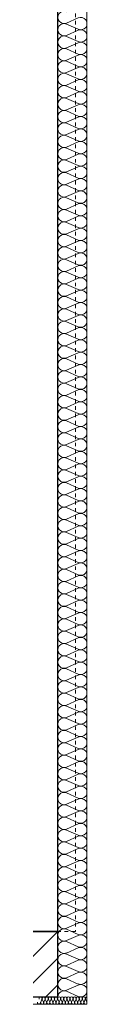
# Model space of a CAD drawing. Extents: x -220425 to -93252, y -20065 to 80294.
# Tile 56 of 103: x -163542 to -163219, y 29484 to 36253. Entities that reach past the tile are written whole.
import ezdxf

# ---------------------------------------------------------------- set-up
doc = ezdxf.new("R2010")
doc.units = 0
doc.header["$MEASUREMENT"] = 0
doc.linetypes.add('Hidden Line', pattern=[50, 25, -25])
doc.layers.add('Arch ocieplenie_Nr_Pióra__22', color=7, linetype='Continuous', lineweight=9, true_color=0x7f7f7f)
for name, color, linetype, lineweight in [('Arch wykończenie_Nr_Pióra__46', 5, 'Continuous', 13), ('Arch ściany nośne_Nr_Pióra__21', 7, 'Continuous', 9), ('Arch ściany nośne_Nr_Pióra__27', 7, 'Continuous', 30), ('INWENT.ŚCIANY_Nr_Pióra__1', 7, 'Continuous', 25), ('INWENT.ŚCIANY_Nr_Pióra__101', 8, 'Continuous', 13), ('PODKŁAD', 252, 'Continuous', 35)]:
    doc.layers.add(name, color=color, linetype=linetype, lineweight=lineweight)

# ---------------------------------------------------------------- blocks, each defined once
blk = doc.blocks.new('A$C68B8146D')
at = {"layer": 'Arch ocieplenie_Nr_Pióra__22', "color": 252, "linetype": 'Continuous'}
for p, q in [((33970.4, 6280.2), (33889.6, 6244.8)), ((33889.6, 6237.6), (33970.4, 6202.2)), ((33970.4, 6195), (33889.6, 6159.5)), ((33889.6, 6152.4), (33970.4, 6116.9)), ((33970.4, 6109.8), (33889.6, 6074.3)), ((33889.6, 6067.1), (33970.4, 6031.7)), ((33970.4, 6024.5), (33889.6, 5989.1)), ((33889.6, 5981.9), (33970.4, 5946.4)), ((33970.4, 5939.3), (33889.6, 5903.8)), ((33889.6, 5896.7), (33970.4, 5861.2)), ((33970.4, 5854), (33889.6, 5818.6)), ((33889.6, 5811.4), (33970.4, 5776)), ((33970.4, 5768.8), (33889.6, 5733.3)), ((33889.6, 5726.2), (33970.4, 5690.7)), ((33970.4, 5683.6), (33889.6, 5648.1)), ((33889.6, 5640.9), (33970.4, 5605.5)), ((33970.4, 5598.3), (33889.6, 5562.9)), ((33889.6, 5555.7), (33970.4, 5520.2)), ((33970.4, 5513.1), (33889.6, 5477.6)), ((33889.6, 5470.5), (33970.4, 5435)), ((33970.4, 5427.8), (33889.6, 5392.4)), ((33889.6, 5385.2), (33970.4, 5349.8)), ((33970.4, 5342.6), (33889.6, 5307.2)), ((33889.6, 5300), (33970.4, 5264.5)), ((33970.4, 5257.4), (33889.6, 5221.9)), ((33889.6, 5214.8), (33970.4, 5179.3)), ((33970.4, 5172.1), (33889.6, 5136.7)), ((33889.6, 5129.5), (33970.4, 5094.1)), ((33970.4, 5086.9), (33889.6, 5051.4)), ((33889.6, 5044.3), (33970.4, 5008.8)), ((33970.4, 5001.7), (33889.6, 4966.2)), ((33889.6, 4959), (33970.4, 4923.6)), ((33970.4, 4916.4), (33889.6, 4881)), ((33889.6, 4873.8), (33970.4, 4838.3)), ((33970.4, 4831.2), (33889.6, 4795.7)), ((33889.6, 4788.6), (33970.4, 4753.1)), ((33970.4, 4745.9), (33889.6, 4710.5)), ((33889.6, 4703.3), (33970.4, 4667.9)), ((33970.4, 4660.7), (33889.6, 4625.2)), ((33889.6, 4618.1), (33970.4, 4582.6)), ((33970.4, 4575.5), (33889.6, 4540)), ((33889.6, 4532.8), (33970.4, 4497.4)), ((33970.4, 4490.2), (33889.6, 4454.8)), ((33889.6, 4447.6), (33970.4, 4412.2)), ((33970.4, 4405), (33889.6, 4369.5)), ((33889.6, 4362.4), (33970.4, 4326.9)), ((33970.4, 4319.8), (33889.6, 4284.3)), ((33889.6, 4277.1), (33970.4, 4241.7)), ((33970.4, 4234.5), (33889.6, 4199.1)), ((33889.6, 4191.9), (33970.4, 4156.4)), ((33970.4, 4149.3), (33889.6, 4113.8)), ((33889.6, 4106.7), (33970.4, 4071.2)), ((33970.4, 4064), (33889.6, 4028.6)), ((33889.6, 4021.4), (33970.4, 3986)), ((33970.4, 3978.8), (33889.6, 3943.3)), ((33889.6, 3936.2), (33970.4, 3900.7)), ((33970.4, 3893.6), (33889.6, 3858.1)), ((33889.6, 3850.9), (33970.4, 3815.5)), ((33970.4, 3808.3), (33889.6, 3772.9)), ((33889.6, 3765.7), (33970.4, 3730.2)), ((33970.4, 3723.1), (33889.6, 3687.6)), ((33889.6, 3680.5), (33970.4, 3645)), ((33970.4, 3637.8), (33889.6, 3602.4)), ((33889.6, 3595.2), (33970.4, 3559.8)), ((33970.4, 3552.6), (33889.6, 3517.2)), ((33889.6, 3510), (33970.4, 3474.5)), ((33970.4, 3467.4), (33889.6, 3431.9)), ((33889.6, 3424.8), (33970.4, 3389.3)), ((33970.4, 3382.1), (33889.6, 3346.7)), ((33889.6, 3339.5), (33970.4, 3304.1)), ((33970.4, 3296.9), (33889.6, 3261.4)), ((33889.6, 3254.3), (33970.4, 3218.8)), ((33970.4, 3211.7), (33889.6, 3176.2)), ((33889.6, 3169), (33970.4, 3133.6)), ((33970.4, 3126.4), (33889.6, 3091)), ((33889.6, 3083.8), (33970.4, 3048.3)), ((33970.4, 3041.2), (33889.6, 3005.7)), ((33889.6, 2998.6), (33970.4, 2963.1)), ((33970.4, 2955.9), (33889.6, 2920.5)), ((33889.6, 2913.3), (33970.4, 2877.9)), ((33970.4, 2870.7), (33889.6, 2835.2)), ((33889.6, 2828.1), (33970.4, 2792.6)), ((33970.4, 2785.5), (33889.6, 2750)), ((33889.6, 2742.8), (33970.4, 2707.4)), ((33970.4, 2700.2), (33889.6, 2664.8)), ((33889.6, 2657.6), (33970.4, 2622.2)), ((33970.4, 2615), (33889.6, 2579.5)), ((33889.6, 2572.4), (33970.4, 2536.9)), ((33970.4, 2529.8), (33889.6, 2494.3)), ((33889.6, 2487.1), (33970.4, 2451.7)), ((33970.4, 2444.5), (33889.6, 2409.1)), ((33889.6, 2401.9), (33970.4, 2366.4)), ((33970.4, 2359.3), (33889.6, 2323.8)), ((33889.6, 2316.7), (33970.4, 2281.2)), ((33970.4, 2274), (33889.6, 2238.6)), ((33889.6, 2231.4), (33970.4, 2196)), ((33970.4, 2188.8), (33889.6, 2153.3)), ((33889.6, 2146.2), (33970.4, 2110.7)), ((33970.4, 2103.6), (33889.6, 2068.1)), ((33889.6, 2060.9), (33970.4, 2025.5)), ((33970.4, 2018.3), (33889.6, 1982.9)), ((33889.6, 1975.7), (33970.4, 1940.2)), ((33970.4, 1933.1), (33889.6, 1897.6)), ((33889.6, 1890.5), (33970.4, 1855)), ((33970.4, 1847.8), (33889.6, 1812.4)), ((33889.6, 1805.2), (33970.4, 1769.8)), ((33970.4, 1762.6), (33889.6, 1727.2)), ((33889.6, 1720), (33970.4, 1684.5)), ((33970.4, 1677.4), (33889.6, 1641.9)), ((33889.6, 1634.8), (33970.4, 1599.3)), ((33970.4, 1592.1), (33889.6, 1556.7)), ((33889.6, 1549.5), (33970.4, 1514.1)), ((33970.4, 1506.9), (33889.6, 1471.4)), ((33889.6, 1464.3), (33970.4, 1428.8)), ((33970.4, 1421.7), (33889.6, 1386.2)), ((33889.6, 1379), (33970.4, 1343.6)), ((33970.4, 1336.4), (33889.6, 1301)), ((33889.6, 1293.8), (33970.4, 1258.3)), ((33970.4, 1251.2), (33889.6, 1215.7)), ((33889.6, 1208.6), (33970.4, 1173.1)), ((33970.4, 1165.9), (33889.6, 1130.5)), ((33889.6, 1123.3), (33970.4, 1087.9)), ((33970.4, 1080.7), (33889.6, 1045.2)), ((33889.6, 1038.1), (33970.4, 1002.6)), ((33970.4, 995.5), (33889.6, 960)), ((33889.6, 952.8), (33970.4, 917.4)), ((33970.4, 910.2), (33889.6, 874.8)), ((33889.6, 867.6), (33970.4, 832.2)), ((33970.4, 825), (33889.6, 789.5)), ((33889.6, 782.4), (33970.4, 746.9)), ((33970.4, 739.8), (33889.6, 704.3)), ((33889.6, 697.1), (33970.4, 661.7)), ((33970.4, 654.5), (33889.6, 619.1)), ((33889.6, 611.9), (33970.4, 576.4)), ((33970.4, 569.3), (33889.6, 533.8)), ((33889.6, 526.7), (33970.4, 491.2)), ((33970.4, 484), (33889.6, 448.6)), ((33889.6, 441.4), (33970.4, 406)), ((33970.4, 398.8), (33889.6, 363.3)), ((33889.6, 356.2), (33970.4, 320.7)), ((33970.4, 313.6), (33889.6, 278.1)), ((33889.6, 270.9), (33970.4, 235.5)), ((33970.4, 228.3), (33889.6, 192.9)), ((33889.6, 185.7), (33970.4, 150.2)), ((33970.4, 143.1), (33889.6, 107.6)), ((33889.6, 100.5), (33970.4, 65)), ((33970.4, 57.8), (33889.6, 22.4)), ((33889.6, 15.2), (33970.4, -20.2)), ((33970.4, -27.4), (33889.6, -62.8)), ((33889.6, -70), (33970.4, -105.5)), ((33970.4, -112.6), (33889.6, -148.1)), ((33889.6, -155.2), (33970.4, -190.7)), ((33970.4, -197.9), (33889.6, -233.3)), ((33889.6, -240.5), (33970.4, -275.9)), ((33970.4, -283.1), (33889.6, -318.6)), ((33889.6, -325.7), (33970.4, -361.2)), ((33970.4, -368.3), (33889.6, -403.8)), ((33711.7, -485.1), (33720.5, -464.9)), ((33722.3, -464.9), (33731.2, -485.1)), ((33732.9, -485.1), (33741.8, -464.9)), ((33743.6, -464.9), (33752.4, -485.1)), ((33754.2, -485.1), (33763.1, -464.9)), ((33764.9, -464.9), (33773.7, -485.1)), ((33775.5, -485.1), (33784.4, -464.9)), ((33786.2, -464.9), (33795, -485.1)), ((33796.8, -485.1), (33805.6, -464.9)), ((33807.4, -464.9), (33816.3, -485.1)), ((33818.1, -485.1), (33826.9, -464.9)), ((33828.7, -464.9), (33837.6, -485.1)), ((33839.4, -485.1), (33848.2, -464.9)), ((33850, -464.9), (33858.9, -485.1)), ((33860.6, -485.1), (33869.5, -464.9)), ((33871.3, -464.9), (33880.1, -485.1)), ((33881.9, -485.1), (33890.8, -464.9)), ((33889.6, -411), (33970.4, -446.4)), ((33892.6, -464.9), (33901.4, -485.1)), ((33903.2, -485.1), (33912.1, -464.9)), ((33913.8, -464.9), (33922.7, -485.1)), ((33924.5, -485.1), (33933.3, -464.9)), ((33935.1, -464.9), (33944, -485.1)), ((33945.8, -485.1), (33954.6, -464.9)), ((33956.4, -464.9), (33965.3, -485.1)), ((33967, -485.1), (33975.9, -464.9)), ((33977.7, -464.9), (33986.5, -485.1)), ((33988.3, -485.1), (33997.2, -464.9)), ((33999, -464.9), (34007.8, -485.1)), ((34009.6, -485.1), (34018.5, -464.9)), ((34020.3, -464.9), (34029.1, -485.1))]:
    blk.add_line(p, q, dxfattribs=at)
for centre, major_axis, ratio, start_param, end_param in [((33872.5, 6283.8), (0, -42.6), 0.998042, 2.7288, 6.695979), ((33872.5, 6198.6), (0, -42.6), 0.998042, 2.7288, 6.695979), ((33987.5, 6241.2), (0, -42.6), 0.998042, 5.870392, 9.837571), ((33872.5, 6113.3), (0, -42.6), 0.998042, 2.7288, 6.695979), ((33987.5, 6156), (0, -42.6), 0.998042, 5.870392, 9.837571), ((33987.5, 6070.7), (0, -42.6), 0.998042, 5.870392, 9.837571), ((33872.5, 6028.1), (0, -42.6), 0.998042, 2.7288, 6.695979), ((33987.5, 5985.5), (0, -42.6), 0.998042, 5.870392, 9.837571), ((33872.5, 5942.9), (0, -42.6), 0.998042, 2.7288, 6.695979), ((33872.5, 5857.6), (0, -42.6), 0.998042, 2.7288, 6.695979), ((33987.5, 5900.2), (0, -42.6), 0.998042, 5.870392, 9.837571), ((33987.5, 5815), (0, -42.6), 0.998042, 5.870392, 9.837571), ((33872.5, 5772.4), (0, -42.6), 0.998042, 2.7288, 6.695979), ((33987.5, 5729.8), (0, -42.6), 0.998042, 5.870392, 9.837571), ((33872.5, 5687.1), (0, -42.6), 0.998042, 2.7288, 6.695979), ((33987.5, 5644.5), (0, -42.6), 0.998042, 5.870392, 9.837571), ((33872.5, 5601.9), (0, -42.6), 0.998042, 2.7288, 6.695979), ((33872.5, 5516.7), (0, -42.6), 0.998042, 2.7288, 6.695979), ((33987.5, 5559.3), (0, -42.6), 0.998042, 5.870392, 9.837571), ((33987.5, 5474), (0, -42.6), 0.998042, 5.870392, 9.837571), ((33872.5, 5431.4), (0, -42.6), 0.998042, 2.7288, 6.695979), ((33987.5, 5388.8), (0, -42.6), 0.998042, 5.870392, 9.837571), ((33872.5, 5346.2), (0, -42.6), 0.998042, 2.7288, 6.695979), ((33987.5, 5303.6), (0, -42.6), 0.998042, 5.870392, 9.837571), ((33872.5, 5261), (0, -42.6), 0.998042, 2.7288, 6.695979), ((33872.5, 5175.7), (0, -42.6), 0.998042, 2.7288, 6.695979), ((33987.5, 5218.3), (0, -42.6), 0.998042, 5.870392, 9.837571), ((33987.5, 5133.1), (0, -42.6), 0.998042, 5.870392, 9.837571), ((33872.5, 5090.5), (0, -42.6), 0.998042, 2.7288, 6.695979), ((33987.5, 5047.9), (0, -42.6), 0.998042, 5.870392, 9.837571), ((33872.5, 5005.2), (0, -42.6), 0.998042, 2.7288, 6.695979), ((33987.5, 4962.6), (0, -42.6), 0.998042, 5.870392, 9.837571), ((33872.5, 4920), (0, -42.6), 0.998042, 2.7288, 6.695979), ((33872.5, 4834.8), (0, -42.6), 0.998042, 2.7288, 6.695979), ((33987.5, 4877.4), (0, -42.6), 0.998042, 5.870392, 9.837571), ((33987.5, 4792.1), (0, -42.6), 0.998042, 5.870392, 9.837571), ((33872.5, 4749.5), (0, -42.6), 0.998042, 2.7288, 6.695979), ((33987.5, 4706.9), (0, -42.6), 0.998042, 5.870392, 9.837571), ((33872.5, 4664.3), (0, -42.6), 0.998042, 2.7288, 6.695979), ((33872.5, 4579), (0, -42.6), 0.998042, 2.7288, 6.695979), ((33987.5, 4621.7), (0, -42.6), 0.998042, 5.870392, 9.837571), ((33872.5, 4493.8), (0, -42.6), 0.998042, 2.7288, 6.695979), ((33987.5, 4536.4), (0, -42.6), 0.998042, 5.870392, 9.837571), ((33987.5, 4451.2), (0, -42.6), 0.998042, 5.870392, 9.837571), ((33872.5, 4408.6), (0, -42.6), 0.998042, 2.7288, 6.695979), ((33987.5, 4366), (0, -42.6), 0.998042, 5.870392, 9.837571), ((33872.5, 4323.3), (0, -42.6), 0.998042, 2.7288, 6.695979), ((33872.5, 4238.1), (0, -42.6), 0.998042, 2.7288, 6.695979), ((33987.5, 4280.7), (0, -42.6), 0.998042, 5.870392, 9.837571), ((33872.5, 4152.9), (0, -42.6), 0.998042, 2.7288, 6.695979), ((33987.5, 4195.5), (0, -42.6), 0.998042, 5.870392, 9.837571), ((33987.5, 4110.2), (0, -42.6), 0.998042, 5.870392, 9.837571), ((33872.5, 4067.6), (0, -42.6), 0.998042, 2.7288, 6.695979), ((33987.5, 4025), (0, -42.6), 0.998042, 5.870392, 9.837571), ((33872.5, 3982.4), (0, -42.6), 0.998042, 2.7288, 6.695979), ((33872.5, 3897.1), (0, -42.6), 0.998042, 2.7288, 6.695979), ((33987.5, 3939.8), (0, -42.6), 0.998042, 5.870392, 9.837571), ((33872.5, 3811.9), (0, -42.6), 0.998042, 2.7288, 6.695979), ((33987.5, 3854.5), (0, -42.6), 0.998042, 5.870392, 9.837571), ((33987.5, 3769.3), (0, -42.6), 0.998042, 5.870392, 9.837571), ((33872.5, 3726.7), (0, -42.6), 0.998042, 2.7288, 6.695979), ((33987.5, 3684), (0, -42.6), 0.998042, 5.870392, 9.837571), ((33872.5, 3641.4), (0, -42.6), 0.998042, 2.7288, 6.695979), ((33872.5, 3556.2), (0, -42.6), 0.998042, 2.7288, 6.695979), ((33987.5, 3598.8), (0, -42.6), 0.998042, 5.870392, 9.837571), ((33987.5, 3513.6), (0, -42.6), 0.998042, 5.870392, 9.837571), ((33872.5, 3471), (0, -42.6), 0.998042, 2.7288, 6.695979), ((33987.5, 3428.3), (0, -42.6), 0.998042, 5.870392, 9.837571), ((33872.5, 3385.7), (0, -42.6), 0.998042, 2.7288, 6.695979), ((33987.5, 3343.1), (0, -42.6), 0.998042, 5.870392, 9.837571), ((33872.5, 3300.5), (0, -42.6), 0.998042, 2.7288, 6.695979), ((33872.5, 3215.2), (0, -42.6), 0.998042, 2.7288, 6.695979), ((33987.5, 3257.9), (0, -42.6), 0.998042, 5.870392, 9.837571), ((33987.5, 3172.6), (0, -42.6), 0.998042, 5.870392, 9.837571), ((33872.5, 3130), (0, -42.6), 0.998042, 2.7288, 6.695979), ((33987.5, 3087.4), (0, -42.6), 0.998042, 5.870392, 9.837571), ((33872.5, 3044.8), (0, -42.6), 0.998042, 2.7288, 6.695979), ((33987.5, 3002.1), (0, -42.6), 0.998042, 5.870392, 9.837571), ((33872.5, 2959.5), (0, -42.6), 0.998042, 2.7288, 6.695979), ((33872.5, 2874.3), (0, -42.6), 0.998042, 2.7288, 6.695979), ((33987.5, 2916.9), (0, -42.6), 0.998042, 5.870392, 9.837571), ((33987.5, 2831.7), (0, -42.6), 0.998042, 5.870392, 9.837571), ((33872.5, 2789), (0, -42.6), 0.998042, 2.7288, 6.695979), ((33987.5, 2746.4), (0, -42.6), 0.998042, 5.870392, 9.837571), ((33872.5, 2703.8), (0, -42.6), 0.998042, 2.7288, 6.695979), ((33987.5, 2661.2), (0, -42.6), 0.998042, 5.870392, 9.837571), ((33872.5, 2618.6), (0, -42.6), 0.998042, 2.7288, 6.695979), ((33872.5, 2533.3), (0, -42.6), 0.998042, 2.7288, 6.695979), ((33987.5, 2576), (0, -42.6), 0.998042, 5.870392, 9.837571), ((33987.5, 2490.7), (0, -42.6), 0.998042, 5.870392, 9.837571), ((33872.5, 2448.1), (0, -42.6), 0.998042, 2.7288, 6.695979), ((33987.5, 2405.5), (0, -42.6), 0.998042, 5.870392, 9.837571), ((33872.5, 2362.9), (0, -42.6), 0.998042, 2.7288, 6.695979), ((33872.5, 2277.6), (0, -42.6), 0.998042, 2.7288, 6.695979), ((33987.5, 2320.2), (0, -42.6), 0.998042, 5.870392, 9.837571), ((33872.5, 2192.4), (0, -42.6), 0.998042, 2.7288, 6.695979), ((33987.5, 2235), (0, -42.6), 0.998042, 5.870392, 9.837571), ((33987.5, 2149.8), (0, -42.6), 0.998042, 5.870392, 9.837571), ((33872.5, 2107.1), (0, -42.6), 0.998042, 2.7288, 6.695979), ((33987.5, 2064.5), (0, -42.6), 0.998042, 5.870392, 9.837571), ((33872.5, 2021.9), (0, -42.6), 0.998042, 2.7288, 6.695979), ((33872.5, 1936.7), (0, -42.6), 0.998042, 2.7288, 6.695979), ((33987.5, 1979.3), (0, -42.6), 0.998042, 5.870392, 9.837571), ((33872.5, 1851.4), (0, -42.6), 0.998042, 2.7288, 6.695979), ((33987.5, 1894), (0, -42.6), 0.998042, 5.870392, 9.837571), ((33987.5, 1808.8), (0, -42.6), 0.998042, 5.870392, 9.837571), ((33872.5, 1766.2), (0, -42.6), 0.998042, 2.7288, 6.695979), ((33987.5, 1723.6), (0, -42.6), 0.998042, 5.870392, 9.837571), ((33872.5, 1681), (0, -42.6), 0.998042, 2.7288, 6.695979), ((33872.5, 1595.7), (0, -42.6), 0.998042, 2.7288, 6.695979), ((33987.5, 1638.3), (0, -42.6), 0.998042, 5.870392, 9.837571), ((33872.5, 1510.5), (0, -42.6), 0.998042, 2.7288, 6.695979), ((33987.5, 1553.1), (0, -42.6), 0.998042, 5.870392, 9.837571), ((33987.5, 1467.9), (0, -42.6), 0.998042, 5.870392, 9.837571), ((33872.5, 1425.2), (0, -42.6), 0.998042, 2.7288, 6.695979), ((33987.5, 1382.6), (0, -42.6), 0.998042, 5.870392, 9.837571), ((33872.5, 1340), (0, -42.6), 0.998042, 2.7288, 6.695979), ((33872.5, 1254.8), (0, -42.6), 0.998042, 2.7288, 6.695979), ((33987.5, 1297.4), (0, -42.6), 0.998042, 5.870392, 9.837571), ((33987.5, 1212.1), (0, -42.6), 0.998042, 5.870392, 9.837571), ((33872.5, 1169.5), (0, -42.6), 0.998042, 2.7288, 6.695979), ((33987.5, 1126.9), (0, -42.6), 0.998042, 5.870392, 9.837571), ((33872.5, 1084.3), (0, -42.6), 0.998042, 2.7288, 6.695979), ((33987.5, 1041.7), (0, -42.6), 0.998042, 5.870392, 9.837571), ((33872.5, 999), (0, -42.6), 0.998042, 2.7288, 6.695979), ((33872.5, 913.8), (0, -42.6), 0.998042, 2.7288, 6.695979), ((33987.5, 956.4), (0, -42.6), 0.998042, 5.870392, 9.837571), ((33987.5, 871.2), (0, -42.6), 0.998042, 5.870392, 9.837571), ((33872.5, 828.6), (0, -42.6), 0.998042, 2.7288, 6.695979), ((33987.5, 786), (0, -42.6), 0.998042, 5.870392, 9.837571), ((33872.5, 743.3), (0, -42.6), 0.998042, 2.7288, 6.695979), ((33987.5, 700.7), (0, -42.6), 0.998042, 5.870392, 9.837571), ((33872.5, 658.1), (0, -42.6), 0.998042, 2.7288, 6.695979), ((33872.5, 572.9), (0, -42.6), 0.998042, 2.7288, 6.695979), ((33987.5, 615.5), (0, -42.6), 0.998042, 5.870392, 9.837571), ((33987.5, 530.2), (0, -42.6), 0.998042, 5.870392, 9.837571), ((33872.5, 487.6), (0, -42.6), 0.998042, 2.7288, 6.695979), ((33987.5, 445), (0, -42.6), 0.998042, 5.870392, 9.837571), ((33872.5, 402.4), (0, -42.6), 0.998042, 2.7288, 6.695979), ((33987.5, 359.8), (0, -42.6), 0.998042, 5.870392, 9.837571), ((33872.5, 317.1), (0, -42.6), 0.998042, 2.7288, 6.695979), ((33872.5, 231.9), (0, -42.6), 0.998042, 2.7288, 6.695979), ((33987.5, 274.5), (0, -42.6), 0.998042, 5.870392, 9.837571), ((33987.5, 189.3), (0, -42.6), 0.998042, 5.870392, 9.837571), ((33872.5, 146.7), (0, -42.6), 0.998042, 2.7288, 6.695979), ((33987.5, 104), (0, -42.6), 0.998042, 5.870392, 9.837571), ((33872.5, 61.4), (0, -42.6), 0.998042, 2.7288, 6.695979), ((33872.5, -23.8), (0, -42.6), 0.998042, 2.7288, 6.695979), ((33987.5, 18.8), (0, -42.6), 0.998042, 5.870392, 9.837571), ((33872.5, -109), (0, -42.6), 0.998042, 2.7288, 6.695979), ((33987.5, -66.4), (0, -42.6), 0.998042, 5.870392, 9.837571), ((33987.5, -151.7), (0, -42.6), 0.998042, 5.870392, 9.837571), ((33872.5, -194.3), (0, -42.6), 0.998042, 2.7288, 6.695979), ((33987.5, -236.9), (0, -42.6), 0.998042, 5.870392, 9.837571), ((33872.5, -279.5), (0, -42.6), 0.998042, 2.7288, 6.695979), ((33872.5, -364.8), (0, -42.6), 0.998042, 2.7288, 6.695979), ((33987.5, -322.1), (0, -42.6), 0.998042, 5.870392, 9.837571), ((33872.5, -450), (0, -42.6), 0.998042, 2.7288, 4.712389), ((33987.5, -407.4), (0, -42.6), 0.998042, 5.870392, 9.837571), ((33710.8, -460.6), (10.6, 0), 0.999328, 5.870392, 9.837571), ((33732.1, -460.6), (10.6, 0), 0.999328, 5.870392, 9.837571), ((33753.3, -460.6), (10.6, 0), 0.999328, 5.870392, 9.837571), ((33774.6, -460.6), (10.6, 0), 0.999328, 5.870392, 9.837571), ((33795.9, -460.6), (10.6, 0), 0.999328, 5.870392, 9.837571), ((33817.2, -460.6), (10.6, 0), 0.999328, 5.870392, 9.837571), ((33838.5, -460.6), (10.6, 0), 0.999328, 5.870392, 9.837571), ((33859.7, -460.6), (10.6, 0), 0.999328, 5.870392, 9.837571), ((33881, -460.6), (10.6, 0), 0.999328, 5.870392, 9.837571), ((33902.3, -460.6), (10.6, 0), 0.999328, 5.870392, 9.837571), ((33923.6, -460.6), (10.6, 0), 0.999328, 5.870392, 9.837571), ((33944.9, -460.6), (10.6, 0), 0.999328, 5.870392, 9.837571), ((33966.2, -460.6), (10.6, 0), 0.999328, 5.870392, 9.837571), ((33987.4, -460.6), (10.6, 0), 0.999328, 5.870392, 9.837571), ((34008.7, -460.6), (10.6, 0), 0.999328, 5.870392, 9.837571), ((34030, -460.6), (10.6, 0), 0.999328, 1.570796, 3.554385), ((33700.1, -489.4), (10.6, 0), 0.999328, 2.728799, 6.695979), ((33721.4, -489.4), (10.6, 0), 0.999328, 2.728799, 6.695979), ((33742.7, -489.4), (10.6, 0), 0.999328, 2.728799, 6.695979), ((33764, -489.4), (10.6, 0), 0.999328, 2.728799, 6.695979), ((33785.3, -489.4), (10.6, 0), 0.999328, 2.728799, 6.695979), ((33806.5, -489.4), (10.6, 0), 0.999328, 2.728799, 6.695979), ((33827.8, -489.4), (10.6, 0), 0.999328, 2.728799, 6.695979), ((33849.1, -489.4), (10.6, 0), 0.999328, 2.728799, 6.695979), ((33870.4, -489.4), (10.6, 0), 0.999328, 2.728799, 6.695979), ((33891.7, -489.4), (10.6, 0), 0.999328, 2.728799, 6.695979), ((33913, -489.4), (10.6, 0), 0.999328, 2.728799, 6.695979), ((33934.2, -489.4), (10.6, 0), 0.999328, 2.728799, 6.695979), ((33955.5, -489.4), (10.6, 0), 0.999328, 2.728799, 6.695979), ((33976.8, -489.4), (10.6, 0), 0.999328, 2.728799, 6.695979), ((33998.1, -489.4), (10.6, 0), 0.999328, 2.728799, 6.695979), ((34019.4, -489.4), (10.6, 0), 0.999328, 2.728799, 6.695979)]:
    blk.add_ellipse(centre, major_axis=major_axis, ratio=ratio, start_param=start_param, end_param=end_param, dxfattribs=at)
at = {"layer": 'Arch wykończenie_Nr_Pióra__46', "color": 252, "linetype": 'Continuous'}
for p, q in [((34030, 6710), (34030, -500)), ((34030, -500), (33200, -500)), ((34030, -500), (33200, -500))]:
    blk.add_line(p, q, dxfattribs=at)
at = {"layer": 'Arch ściany nośne_Nr_Pióra__21', "color": 252, "linetype": 'Continuous'}
for p, q in [((33379.4, -450), (33829.4, 0)), ((33563.2, -450), (33830, -183.2)), ((33747.1, -450), (33830, -367.1))]:
    blk.add_line(p, q, dxfattribs=at)
at = {"layer": 'Arch ściany nośne_Nr_Pióra__27', "color": 252, "linetype": 'Continuous'}
for p, q in [((33830, 0), (33300, 0)), ((33830, -450), (33830, 0)), ((33300, -450), (33830, -450))]:
    blk.add_line(p, q, dxfattribs=at)
at = {"layer": 'INWENT.ŚCIANY_Nr_Pióra__1', "color": 252, "linetype": 'Continuous'}
for p, q in [((33830, 0), (33830, 6660)), ((33250, 0), (33830, 0))]:
    blk.add_line(p, q, dxfattribs=at)
at = {"layer": 'INWENT.ŚCIANY_Nr_Pióra__101', "color": 252, "linetype": 'Hidden Line'}
for p, q in [((33950, 12660), (33950, 0)), ((33950, 0), (33830, 0))]:
    blk.add_line(p, q, dxfattribs=at)

msp = doc.modelspace()

# ---------------------------------------------------------------- block references
at = {"layer": 'PODKŁAD'}
msp.add_blockref('A$C68B8146D', (-197252.4, 29984.9), dxfattribs=at)

doc.saveas('drawing.dxf')
